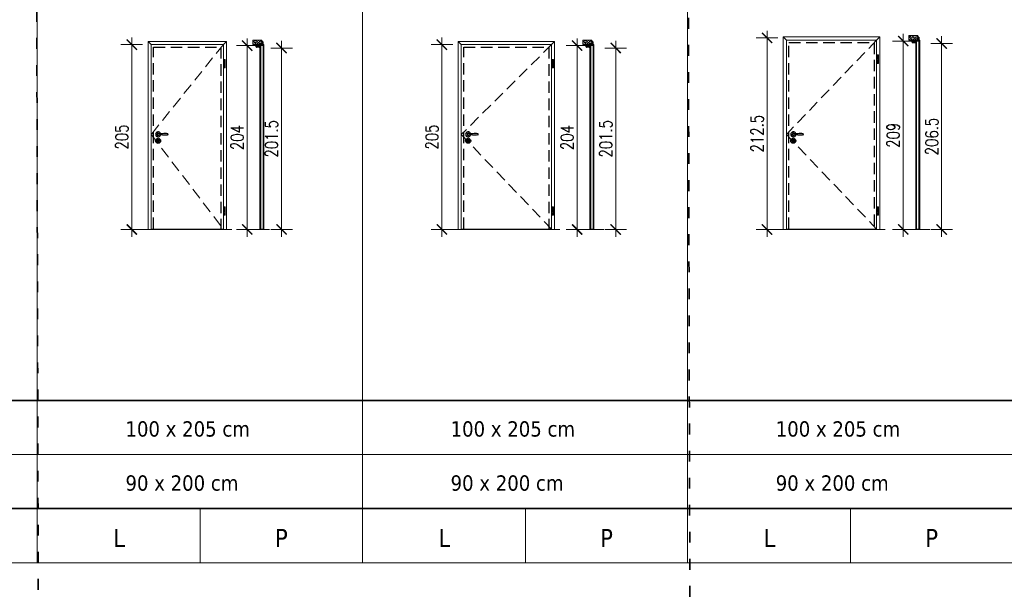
# Model space of a CAD drawing. Header units: millimetres. Extents: x 23192 to 149900, y -396339 to -79279.
# Tile 73 of 136: x 72205 to 73298, y -211377 to -210744. Entities that reach past the tile are written whole.
import ezdxf

# ---------------------------------------------------------------- set-up
doc = ezdxf.new("R2010")
doc.units = ezdxf.units.MM
for name, pattern in [('ACAD_ISO03W100', [30, 12, -18]), ('CENTER', [0.6, 0.375, -0.075, 0.075, -0.075]), ('DASHED', [19.05, 12.7, -6.35])]:
    doc.linetypes.add(name, pattern=pattern)
doc.layers.get('0').update_dxf_attribs({"lineweight": 0})
for name, color, linetype, lineweight in [('0_LEGENDA', 7, 'Continuous', 13), ('Drzwi - hatch', 8, 'Continuous', 5), ('Drzwi KRAWĘDZIE', 7, 'Continuous', 20), ('KOREkty', 190, 'Continuous', 35)]:
    doc.layers.add(name, color=color, linetype=linetype, lineweight=lineweight)
for name, color, linetype in [('Drzwi - klamki', 150, 'Continuous'), ('Drzwi PRZER-DUŻA', 240, 'DASHED'), ('GRUBA', 4, 'Continuous')]:
    doc.layers.add(name, color=color, linetype=linetype)
doc.styles.add('ARIAL', font='tahoma.ttf')
doc.styles.add('SIMPLEX', font='simplex.shx', dxfattribs={"width": 0.77})
doc.dimstyles.new('OL PB 200', dxfattribs={"dimscale": 4, "dimtxt": 3.5, "dimasz": 0.2, "dimexe": 10, "dimexo": 10, "dimgap": 1, "dimtad": 1, "dimdec": 1, "dimrnd": 0.5, "dimzin": 9, "dimdsep": 46, "dimtxsty": 'SIMPLEX', "dimblk": 'thick_MSz', "dimcen": 0.1, "dimdle": 8, "dimse1": 1, "dimse2": 1, "dimclrd": 256, "dimclre": 256, "dimclrt": 3, "dimadec": 1, "dimazin": 2, "dimtfac": 1, "dimtdec": 1, "dimtix": 1, "dimtofl": 0, "dimtmove": 2, "dimatfit": 3, "dimldrblk": 'thick_MSz', "dimfxl": 10, "dimfxlon": 1, "dimtolj": 1, "dimlwd": -1, "dimlwe": -1, "dimarcsym": 0})

# ---------------------------------------------------------------- blocks, each defined once
blk = doc.blocks.new('thick_MSz')
for p, q in [((0, 15), (0, -15)), ((-10, 0), (10, 0))]:
    blk.add_line(p, q)
at = {"const_width": 2, "elevation": 2}
blk.add_lwpolyline([(-7.1, -7.1), (7.1, 7.1)], dxfattribs=at)
blk = doc.blocks.new('*D65')
at = {"layer": '0_LEGENDA', "transparency": 16777216}
blk.add_line((72457.3, -210773.9), (72457.3, -210976.3), dxfattribs=at)
at = {"layer": 'DEFPOINTS', "color": 0, "transparency": 16777216}
for p in [(72463.4, -210773.1), (72457.3, -210977.1), (72463.4, -210977.1)]:
    blk.add_point(p, dxfattribs=at)
at = {"layer": '0_LEGENDA', "transparency": 16777216, "xscale": 0.8, "yscale": 0.8, "zscale": 0.8}
for p, rotation in [((72457.3, -210773.1), 90), ((72457.3, -210977.1), 270)]:
    blk.add_blockref('thick_MSz', p, dxfattribs=dict(at, rotation=rotation))
at = {"layer": '0_LEGENDA', "color": 3, "transparency": 16777216, "insert": (72446.3, -210875.1), "char_height": 14, "attachment_point": 5, "rotation": 90, "style": 'SIMPLEX'}
blk.add_mtext('\\A1;204', dxfattribs=at)
blk = doc.blocks.new('*D66')
at = {"layer": '0_LEGENDA', "transparency": 16777216}
blk.add_line((72329.2, -210772.9), (72329.2, -210976.3), dxfattribs=at)
at = {"layer": 'DEFPOINTS', "color": 0, "transparency": 16777216}
for p in [(72473.6, -210772.1), (72329.2, -210977.1), (72473.9, -210977.1)]:
    blk.add_point(p, dxfattribs=at)
at = {"layer": '0_LEGENDA', "transparency": 16777216, "xscale": 0.8, "yscale": 0.8, "zscale": 0.8}
for p, rotation in [((72329.2, -210772.1), 90), ((72329.2, -210977.1), 270)]:
    blk.add_blockref('thick_MSz', p, dxfattribs=dict(at, rotation=rotation))
at = {"layer": '0_LEGENDA', "color": 3, "transparency": 16777216, "insert": (72318.2, -210874.6), "char_height": 14, "attachment_point": 5, "rotation": 90, "style": 'SIMPLEX'}
blk.add_mtext('\\A1;205', dxfattribs=at)
blk = doc.blocks.new('*D67')
at = {"layer": '0_LEGENDA', "transparency": 16777216}
blk.add_line((72495.4, -210776.6), (72495.4, -210976.3), dxfattribs=at)
at = {"layer": 'DEFPOINTS', "color": 0, "transparency": 16777216}
for p in [(72469.1, -210775.8), (72469.1, -210977.1), (72495.4, -210977.1)]:
    blk.add_point(p, dxfattribs=at)
at = {"layer": '0_LEGENDA', "transparency": 16777216, "xscale": 0.8, "yscale": 0.8, "zscale": 0.8}
for p, rotation in [((72495.4, -210775.8), 90), ((72495.4, -210977.1), 270)]:
    blk.add_blockref('thick_MSz', p, dxfattribs=dict(at, rotation=rotation))
at = {"layer": '0_LEGENDA', "color": 3, "transparency": 16777216, "insert": (72484.4, -210876.5), "char_height": 14, "attachment_point": 5, "rotation": 90, "style": 'SIMPLEX'}
blk.add_mtext('\\A1;201.5', dxfattribs=at)
blk = doc.blocks.new('*D80')
at = {"layer": '0_LEGENDA', "transparency": 16777216}
blk.add_line((72823.5, -210773.9), (72823.5, -210976.3), dxfattribs=at)
at = {"layer": 'DEFPOINTS', "color": 0, "transparency": 16777216}
for p in [(72829.7, -210773.1), (72823.5, -210977.1), (72829.7, -210977.1)]:
    blk.add_point(p, dxfattribs=at)
at = {"layer": '0_LEGENDA', "transparency": 16777216, "xscale": 0.8, "yscale": 0.8, "zscale": 0.8}
for p, rotation in [((72823.5, -210773.1), 90), ((72823.5, -210977.1), 270)]:
    blk.add_blockref('thick_MSz', p, dxfattribs=dict(at, rotation=rotation))
at = {"layer": '0_LEGENDA', "color": 3, "transparency": 16777216, "insert": (72812.5, -210875.1), "char_height": 14, "attachment_point": 5, "rotation": 90, "style": 'SIMPLEX'}
blk.add_mtext('\\A1;204', dxfattribs=at)
blk = doc.blocks.new('*D81')
at = {"layer": '0_LEGENDA', "transparency": 16777216}
blk.add_line((72673.4, -210772.9), (72673.4, -210976.3), dxfattribs=at)
at = {"layer": 'DEFPOINTS', "color": 0, "transparency": 16777216}
for p in [(72829.7, -210772.1), (72673.4, -210977.1), (72840.2, -210977.1)]:
    blk.add_point(p, dxfattribs=at)
at = {"layer": '0_LEGENDA', "transparency": 16777216, "xscale": 0.8, "yscale": 0.8, "zscale": 0.8}
for p, rotation in [((72673.4, -210772.1), 90), ((72673.4, -210977.1), 270)]:
    blk.add_blockref('thick_MSz', p, dxfattribs=dict(at, rotation=rotation))
at = {"layer": '0_LEGENDA', "color": 3, "transparency": 16777216, "insert": (72662.4, -210874.6), "char_height": 14, "attachment_point": 5, "rotation": 90, "style": 'SIMPLEX'}
blk.add_mtext('\\A1;205', dxfattribs=at)
blk = doc.blocks.new('*D82')
at = {"layer": '0_LEGENDA', "transparency": 16777216}
blk.add_line((72866.3, -210776.6), (72866.3, -210976.3), dxfattribs=at)
at = {"layer": 'DEFPOINTS', "color": 0, "transparency": 16777216}
for p in [(72835.4, -210775.8), (72835.4, -210977.1), (72866.3, -210977.1)]:
    blk.add_point(p, dxfattribs=at)
at = {"layer": '0_LEGENDA', "transparency": 16777216, "xscale": 0.8, "yscale": 0.8, "zscale": 0.8}
for p, rotation in [((72866.3, -210775.8), 90), ((72866.3, -210977.1), 270)]:
    blk.add_blockref('thick_MSz', p, dxfattribs=dict(at, rotation=rotation))
at = {"layer": '0_LEGENDA', "color": 3, "transparency": 16777216, "insert": (72855.3, -210876.5), "char_height": 14, "attachment_point": 5, "rotation": 90, "style": 'SIMPLEX'}
blk.add_mtext('\\A1;201.5', dxfattribs=at)
blk = doc.blocks.new('*D201')
at = {"layer": '0_LEGENDA', "transparency": 16777216}
blk.add_line((73185.4, -210768.9), (73185.4, -210976.3), dxfattribs=at)
at = {"layer": 'DEFPOINTS', "color": 0, "transparency": 16777216}
for p in [(73191.5, -210768.1), (73185.4, -210977.1), (73191.5, -210977.1)]:
    blk.add_point(p, dxfattribs=at)
at = {"layer": '0_LEGENDA', "transparency": 16777216, "xscale": 0.8, "yscale": 0.8, "zscale": 0.8}
for p, rotation in [((73185.4, -210768.1), 90), ((73185.4, -210977.1), 270)]:
    blk.add_blockref('thick_MSz', p, dxfattribs=dict(at, rotation=rotation))
at = {"layer": '0_LEGENDA', "color": 3, "transparency": 16777216, "insert": (73174.4, -210872.6), "char_height": 14, "attachment_point": 5, "rotation": 90, "style": 'SIMPLEX'}
blk.add_mtext('\\A1;209', dxfattribs=at)
blk = doc.blocks.new('*D202')
at = {"layer": '0_LEGENDA', "transparency": 16777216}
blk.add_line((73034.3, -210765.4), (73034.3, -210976.3), dxfattribs=at)
at = {"layer": 'DEFPOINTS', "color": 0, "transparency": 16777216}
for p in [(73202, -210764.6), (73034.3, -210977.1), (73202, -210977.1)]:
    blk.add_point(p, dxfattribs=at)
at = {"layer": '0_LEGENDA', "transparency": 16777216, "xscale": 0.8, "yscale": 0.8, "zscale": 0.8}
for p, rotation in [((73034.3, -210764.6), 90), ((73034.3, -210977.1), 270)]:
    blk.add_blockref('thick_MSz', p, dxfattribs=dict(at, rotation=rotation))
at = {"layer": '0_LEGENDA', "color": 3, "transparency": 16777216, "insert": (73023.3, -210870.8), "char_height": 14, "attachment_point": 5, "rotation": 90, "style": 'SIMPLEX'}
blk.add_mtext('\\A1;212.5', dxfattribs=at)
blk = doc.blocks.new('*D203')
at = {"layer": '0_LEGENDA', "transparency": 16777216}
blk.add_line((73228.1, -210771.6), (73228.1, -210976.3), dxfattribs=at)
at = {"layer": 'DEFPOINTS', "color": 0, "transparency": 16777216}
for p in [(73197.2, -210770.8), (73197.2, -210977.1), (73228.1, -210977.1)]:
    blk.add_point(p, dxfattribs=at)
at = {"layer": '0_LEGENDA', "transparency": 16777216, "xscale": 0.8, "yscale": 0.8, "zscale": 0.8}
for p, rotation in [((73228.1, -210770.8), 90), ((73228.1, -210977.1), 270)]:
    blk.add_blockref('thick_MSz', p, dxfattribs=dict(at, rotation=rotation))
at = {"layer": '0_LEGENDA', "color": 3, "transparency": 16777216, "insert": (73217.1, -210874), "char_height": 14, "attachment_point": 5, "rotation": 90, "style": 'SIMPLEX'}
blk.add_mtext('\\A1;206.5', dxfattribs=at)

msp = doc.modelspace()

# ---------------------------------------------------------------- hatches: boundary and pattern name
at = {"layer": 'Drzwi - hatch'}
h = msp.add_hatch(dxfattribs=at)
h.set_pattern_fill('ANSI33', color=256, scale=0.5, angle=-90)
h.set_pattern_definition([(315, (69195.608, -211032.672), (2.245064, 2.245064), []), (315, (69195.608, -211034.917), (2.245064, 2.245064), [1.5875, -0.79375])])
h.paths.add_polyline_path([(73191.539, -210762.091), (73191.539, -210767.091), (73201.739, -210767.091), (73201.739, -210762.091)])
h = msp.add_hatch(dxfattribs=at)
h.set_pattern_fill('ANSI33', color=256, scale=0.5, angle=-90)
h.set_pattern_definition([(315, (68467.5063, -211037.672), (2.245064, 2.245064), []), (315, (68467.5063, -211039.917), (2.245064, 2.245064), [1.5875, -0.79375])])
h.paths.add_polyline_path([(72463.438, -210767.091), (72463.438, -210772.091), (72473.638, -210772.091), (72473.638, -210767.091)])
h = msp.add_hatch(dxfattribs=at)
h.set_pattern_fill('AR-CONC', color=256, scale=0.003, angle=-90)
h.set_pattern_definition([(320, (69013.02033, -210542.86185), (-0.047817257, -0.546554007), [0.05715, -0.62865]), (265, (69013.0203, -210542.86185), (0.57317054, 0.10573026), [0.04572, -0.50292175]), (10.451445, (69013.01634, -210542.9074), (0.525353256, -0.44082374), [0.04857003, -0.53427073]), (316.1842, (69013.1727, -210542.86185), (-0.12612698, -0.81323712), [0.085725, -0.942975]), (6.635558, (69013.1622, -210542.9296), (0.74227837, -0.7122124), [0.07285507, -0.80140682]), (261.18415, (69013.1727, -210542.86185), (0.74227837, -0.7122124), [0.0685799, -0.7543792]), (291, (69013.13463, -210542.93805), (-0.306795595, -0.454843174), [0.05715, -0.62865]), (236, (69013.1346, -210542.93805), (0.5525639, -0.185406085), [0.04572, -0.50292]), (341.451445, (69013.10906, -210542.97595), (0.24576831, -0.64024926), [0.04857003, -0.53426981]), (307.5, (69013.02033, -210542.86185), (0.253665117, -0.00926581), [0, -0.496824, 0, -0.51054, 0, -0.504825]), (277.5, (69013.02033, -210542.86185), (0.300541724, -0.200458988), [0, -0.291084, 0, -0.485394, 0, -0.192405]), (237.5, (69013.02033, -210542.69192), (-0.017186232, -0.406771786), [0, -0.1905, 0, -0.59436, 0, -0.78867]), (227.5, (69013.02033, -210542.61572), (0.076279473, -0.444387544), [0, -0.24765, 0, -0.394716, 0, -0.56007])])
h.paths.add_polyline_path([(72467.478, -210774.661, -0.41421356), (72467.318, -210774.501), (72467.318, -210772.931, -0.41421356), (72467.478, -210772.771), (72468.038, -210772.771), (72468.038, -210772.591), (72467.478, -210772.591), (72467.478, -210772.091), (72473.638, -210772.091), (72474.358, -210772.091), (72474.358, -210772.451, -0.41421356), (72474.198, -210772.611), (72469.998, -210772.611, 0.41421356), (72469.658, -210772.951), (72469.658, -210774.131, 0.41421356), (72469.998, -210774.471), (72470.663, -210774.471, -1), (72470.663, -210774.661)])
h.paths.add_polyline_path([(72473.638, -210772.091), (72473.638, -210768.771), (72474.198, -210768.771, -0.41421356), (72474.358, -210768.931), (72474.358, -210771.391), (72474.358, -210772.091)])
h = msp.add_hatch(dxfattribs=at)
h.set_pattern_fill('ANSI33', color=256, scale=0.5, angle=-90)
h.set_pattern_definition([(315, (68833.7984, -211037.672), (2.245064, 2.245064), []), (315, (68833.7984, -211039.917), (2.245064, 2.245064), [1.5875, -0.79375])])
h.paths.add_polyline_path([(72829.73, -210767.091), (72829.73, -210772.091), (72839.93, -210772.091), (72839.93, -210767.091)])
h = msp.add_hatch(dxfattribs=at)
h.set_pattern_fill('AR-CONC', color=256, scale=0.003, angle=-90)
h.set_pattern_definition([(320, (69379.3124, -210542.86185), (-0.047817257, -0.546554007), [0.05715, -0.62865]), (265, (69379.3124, -210542.86185), (0.57317054, 0.10573026), [0.04572, -0.50292175]), (10.451445, (69379.30843, -210542.9074), (0.525353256, -0.44082374), [0.04857003, -0.53427073]), (316.1842, (69379.4648, -210542.86185), (-0.12612698, -0.81323712), [0.085725, -0.942975]), (6.635558, (69379.4543, -210542.9296), (0.74227837, -0.7122124), [0.07285507, -0.80140682]), (261.18415, (69379.4648, -210542.86185), (0.74227837, -0.7122124), [0.0685799, -0.7543792]), (291, (69379.4267, -210542.93805), (-0.306795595, -0.454843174), [0.05715, -0.62865]), (236, (69379.4267, -210542.93805), (0.5525639, -0.185406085), [0.04572, -0.50292]), (341.451445, (69379.40115, -210542.97596), (0.24576831, -0.64024926), [0.04857003, -0.53426981]), (307.5, (69379.31241, -210542.86185), (0.253665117, -0.00926581), [0, -0.496824, 0, -0.51054, 0, -0.504825]), (277.5, (69379.31241, -210542.86185), (0.300541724, -0.200458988), [0, -0.291084, 0, -0.485394, 0, -0.192405]), (237.5, (69379.31241, -210542.69193), (-0.017186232, -0.406771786), [0, -0.1905, 0, -0.59436, 0, -0.78867]), (227.5, (69379.3124, -210542.61573), (0.076279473, -0.444387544), [0, -0.24765, 0, -0.394716, 0, -0.56007])])
h.paths.add_polyline_path([(72833.77, -210774.661, -0.41421356), (72833.61, -210774.501), (72833.61, -210772.931, -0.41421356), (72833.77, -210772.771), (72834.33, -210772.771), (72834.33, -210772.591), (72833.77, -210772.591), (72833.77, -210772.091), (72839.93, -210772.091), (72840.65, -210772.091), (72840.65, -210772.451, -0.41421356), (72840.49, -210772.611), (72836.29, -210772.611, 0.41421356), (72835.95, -210772.951), (72835.95, -210774.131, 0.41421356), (72836.29, -210774.471), (72836.955, -210774.471, -1), (72836.955, -210774.661)])
h.paths.add_polyline_path([(72839.93, -210772.091), (72839.93, -210768.771), (72840.49, -210768.771, -0.41421356), (72840.65, -210768.931), (72840.65, -210771.391), (72840.65, -210772.091)])
h = msp.add_hatch(dxfattribs=at)
h.set_pattern_fill('AR-CONC', color=256, scale=0.003, angle=-90)
h.set_pattern_definition([(320, (69741.12193, -210537.86187), (-0.047817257, -0.546554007), [0.05715, -0.62865]), (265, (69741.12193, -210537.86187), (0.57317054, 0.10573026), [0.04572, -0.50292175]), (10.451445, (69741.11795, -210537.9074), (0.525353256, -0.44082374), [0.04857003, -0.53427073]), (316.1842, (69741.27433, -210537.8619), (-0.12612698, -0.81323712), [0.085725, -0.942975]), (6.635558, (69741.2638, -210537.92964), (0.74227837, -0.7122124), [0.07285507, -0.80140682]), (261.18415, (69741.2743, -210537.8619), (0.74227837, -0.7122124), [0.0685799, -0.7543792]), (291, (69741.23623, -210537.93807), (-0.306795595, -0.454843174), [0.05715, -0.62865]), (236, (69741.23623, -210537.93807), (0.5525639, -0.185406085), [0.04572, -0.50292]), (341.451445, (69741.21067, -210537.976), (0.24576831, -0.64024926), [0.04857003, -0.53426981]), (307.5, (69741.12193, -210537.86187), (0.253665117, -0.00926581), [0, -0.496824, 0, -0.51054, 0, -0.504825]), (277.5, (69741.12193, -210537.86187), (0.300541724, -0.200458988), [0, -0.291084, 0, -0.485394, 0, -0.192405]), (237.5, (69741.12193, -210537.69194), (-0.017186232, -0.406771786), [0, -0.1905, 0, -0.59436, 0, -0.78867]), (227.5, (69741.12193, -210537.61574), (0.076279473, -0.444387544), [0, -0.24765, 0, -0.394716, 0, -0.56007])])
h.paths.add_polyline_path([(73195.58, -210769.661, -0.41421356), (73195.42, -210769.501), (73195.42, -210767.931, -0.41421356), (73195.58, -210767.771), (73196.14, -210767.771), (73196.14, -210767.591), (73195.58, -210767.591), (73195.58, -210767.091), (73201.739, -210767.091), (73202.459, -210767.091), (73202.459, -210767.451, -0.41421356), (73202.299, -210767.611), (73198.099, -210767.611, 0.41421356), (73197.759, -210767.951), (73197.759, -210769.131, 0.41421356), (73198.099, -210769.471), (73198.764, -210769.471, -1), (73198.764, -210769.661)])
h.paths.add_polyline_path([(73201.739, -210767.091), (73201.739, -210763.771), (73202.299, -210763.771, -0.41421356), (73202.459, -210763.931), (73202.459, -210766.391), (73202.459, -210767.091)])

# ---------------------------------------------------------------- linework, layer by layer
at = {"linetype": 'CENTER', "ltscale": 0.5}
for p, q in [((73157.178, -210783.46), (73157.178, -210792.96)), ((72432.062, -210788.46), (72432.062, -210797.96)), ((72796.295, -210788.46), (72796.295, -210797.96)), ((72432.062, -210951.841), (72432.062, -210961.341)), ((72796.295, -210951.841), (72796.295, -210961.341)), ((73157.178, -210951.841), (73157.178, -210961.341))]:
    msp.add_line(p, q, dxfattribs=at)
at = {"linetype": 'DASHED'}
for points in [[(72430.812, -210771.991), (72350.612, -210871.791), (72430.812, -210976.591)], [(72795.045, -210771.991), (72694.845, -210871.791), (72795.045, -210976.591)], [(73155.928, -210766.991), (73055.728, -210871.791), (73155.928, -210976.591)]]:
    msp.add_lwpolyline(points, dxfattribs=at)
at = {"layer": '0_LEGENDA', "linetype": 'ByBlock', "ltscale": 5}
for p, q in [((72224.337, -211346.755), (72224.337, -210174.457)), ((72585.221, -211346.755), (72585.221, -210174.457)), ((72946.104, -211346.755), (72946.105, -210174.457)), ((67487.721, -211166.755), (76924.798, -211166.749)), ((67487.721, -211226.755), (76924.742, -211226.749)), ((67487.721, -211286.755), (76924.686, -211286.749)), ((67487.721, -211286.755), (76924.686, -211286.753)), ((72405.221, -211286.754), (72405.221, -211346.755)), ((72766.104, -211286.754), (72766.104, -211346.755)), ((73126.988, -211286.754), (73126.988, -211346.755)), ((67487.721, -211346.755), (76924.63, -211346.749))]:
    msp.add_line(p, q, dxfattribs=at)
at = {"layer": '0_LEGENDA', "linetype": 'ACAD_ISO03W100', "lineweight": 35}
msp.add_lwpolyline([(72222.337, -210172.458), (72945.584, -210172.458), (72951.249, -212456.652), (72228.001, -212456.652)], close=True, dxfattribs=at)
at = {"layer": 'Drzwi - klamki'}
for p, q in [((72469.838, -210773.012), (72469.838, -210774.141)), ((72469.853, -210772.976), (72470.023, -210772.806)), ((72470.231, -210773.091), (72469.938, -210773.091)), ((72469.938, -210773.091), (72469.938, -210774.041)), ((72470.443, -210774.041), (72469.938, -210774.041)), ((72469.979, -210772.991), (72470.094, -210772.876)), ((72470.138, -210772.991), (72469.979, -210772.991)), ((72470.231, -210773.091), (72470.11, -210773.577)), ((72470.11, -210773.577), (72470.443, -210774.041)), ((72470.138, -210772.991), (72470.323, -210772.806)), ((72470.334, -210773.091), (72470.219, -210773.556)), ((72470.219, -210773.556), (72470.58, -210774.061)), ((72470.279, -210772.991), (72470.394, -210772.876)), ((72470.438, -210772.991), (72470.279, -210772.991)), ((72470.538, -210773.091), (72470.334, -210773.091)), ((72470.438, -210772.991), (72470.623, -210772.806)), ((72470.538, -210773.091), (72470.538, -210773.419)), ((72470.579, -210772.991), (72470.694, -210772.876)), ((72470.579, -210772.991), (72470.638, -210773.012)), ((72470.638, -210773.012), (72470.638, -210773.419)), ((72470.693, -210773.469), (72471.073, -210773.432)), ((72470.702, -210773.568), (72471.044, -210773.535)), ((72471.088, -210773.838), (72471.088, -210773.575)), ((72471.188, -210773.855), (72471.188, -210773.531)), ((72471.338, -210772.991), (72471.338, -210772.791)), ((72471.338, -210772.791), (72472.338, -210772.791)), ((72471.35, -210772.791), (72471.338, -210772.803)), ((72471.449, -210772.791), (72471.338, -210772.902)), ((72471.451, -210772.991), (72471.338, -210772.878)), ((72471.352, -210772.991), (72471.338, -210772.976)), ((72472.338, -210772.991), (72471.338, -210772.991)), ((72471.548, -210772.791), (72471.348, -210772.991)), ((72471.55, -210772.991), (72471.35, -210772.791)), ((72471.646, -210772.791), (72471.446, -210772.991)), ((72471.649, -210772.991), (72471.449, -210772.791)), ((72471.745, -210772.791), (72471.545, -210772.991)), ((72471.748, -210772.991), (72471.548, -210772.791)), ((72471.844, -210772.791), (72471.644, -210772.991)), ((72471.846, -210772.991), (72471.646, -210772.791)), ((72471.943, -210772.791), (72471.743, -210772.991)), ((72471.945, -210772.991), (72471.745, -210772.791)), ((72472.042, -210772.791), (72471.842, -210772.991)), ((72472.044, -210772.991), (72471.844, -210772.791)), ((72472.14, -210772.791), (72471.94, -210772.991)), ((72472.143, -210772.991), (72471.943, -210772.791)), ((72472.239, -210772.791), (72472.039, -210772.991)), ((72472.242, -210772.991), (72472.042, -210772.791)), ((72472.338, -210772.791), (72472.138, -210772.991)), ((72472.338, -210772.989), (72472.14, -210772.791)), ((72472.338, -210772.89), (72472.237, -210772.991)), ((72472.338, -210772.89), (72472.239, -210772.791)), ((72472.338, -210772.989), (72472.335, -210772.991)), ((72472.338, -210772.791), (72472.338, -210772.991)), ((72836.13, -210773.012), (72836.13, -210774.141)), ((72836.145, -210772.976), (72836.315, -210772.806)), ((72836.523, -210773.091), (72836.23, -210773.091)), ((72836.23, -210773.091), (72836.23, -210774.041)), ((72836.735, -210774.041), (72836.23, -210774.041)), ((72836.271, -210772.991), (72836.386, -210772.876)), ((72836.43, -210772.991), (72836.271, -210772.991)), ((72836.523, -210773.091), (72836.403, -210773.577)), ((72836.403, -210773.577), (72836.735, -210774.041)), ((72836.43, -210772.991), (72836.615, -210772.806)), ((72836.626, -210773.091), (72836.511, -210773.556)), ((72836.511, -210773.556), (72836.872, -210774.061)), ((72836.571, -210772.991), (72836.686, -210772.876)), ((72836.73, -210772.991), (72836.571, -210772.991)), ((72836.83, -210773.091), (72836.626, -210773.091)), ((72836.73, -210772.991), (72836.915, -210772.806)), ((72836.83, -210773.091), (72836.83, -210773.419)), ((72836.871, -210772.991), (72836.986, -210772.876)), ((72836.871, -210772.991), (72836.93, -210773.012)), ((72836.93, -210773.012), (72836.93, -210773.419)), ((72836.985, -210773.469), (72837.365, -210773.432)), ((72836.994, -210773.568), (72837.336, -210773.535)), ((72837.38, -210773.838), (72837.38, -210773.575)), ((72837.48, -210773.855), (72837.48, -210773.531)), ((72837.63, -210772.991), (72837.63, -210772.791)), ((72837.63, -210772.791), (72838.63, -210772.791)), ((72837.642, -210772.791), (72837.63, -210772.803)), ((72837.741, -210772.791), (72837.63, -210772.902)), ((72837.743, -210772.991), (72837.63, -210772.878)), ((72837.645, -210772.991), (72837.63, -210772.976)), ((72838.63, -210772.991), (72837.63, -210772.991)), ((72837.84, -210772.791), (72837.64, -210772.991)), ((72837.842, -210772.991), (72837.642, -210772.791)), ((72837.938, -210772.791), (72837.738, -210772.991)), ((72837.941, -210772.991), (72837.741, -210772.791)), ((72838.037, -210772.791), (72837.837, -210772.991)), ((72838.04, -210772.991), (72837.84, -210772.791)), ((72838.136, -210772.791), (72837.936, -210772.991)), ((72838.138, -210772.991), (72837.938, -210772.791)), ((72838.235, -210772.791), (72838.035, -210772.991)), ((72838.237, -210772.991), (72838.037, -210772.791)), ((72838.334, -210772.791), (72838.134, -210772.991)), ((72838.336, -210772.991), (72838.136, -210772.791)), ((72838.432, -210772.791), (72838.232, -210772.991)), ((72838.435, -210772.991), (72838.235, -210772.791)), ((72838.531, -210772.791), (72838.331, -210772.991)), ((72838.534, -210772.991), (72838.334, -210772.791)), ((72838.63, -210772.791), (72838.43, -210772.991)), ((72838.63, -210772.989), (72838.432, -210772.791)), ((72838.63, -210772.89), (72838.529, -210772.991)), ((72838.63, -210772.89), (72838.531, -210772.791)), ((72838.63, -210772.989), (72838.628, -210772.991)), ((72838.63, -210772.791), (72838.63, -210772.991)), ((73197.939, -210768.012), (73197.939, -210769.141)), ((73197.939, -210769.141), (73198.075, -210769.276)), ((73197.954, -210767.976), (73198.125, -210767.806)), ((73198.332, -210768.091), (73198.039, -210768.091)), ((73198.039, -210768.091), (73198.039, -210769.041)), ((73198.545, -210769.041), (73198.039, -210769.041)), ((73198.081, -210767.991), (73198.196, -210767.876)), ((73198.239, -210767.991), (73198.081, -210767.991)), ((73198.081, -210769.141), (73198.146, -210769.206)), ((73198.259, -210769.141), (73198.081, -210769.141)), ((73198.332, -210768.091), (73198.212, -210768.577)), ((73198.212, -210768.577), (73198.545, -210769.041)), ((73198.239, -210767.991), (73198.425, -210767.806)), ((73198.259, -210769.141), (73198.394, -210769.276)), ((73198.435, -210768.091), (73198.32, -210768.556)), ((73198.32, -210768.556), (73198.682, -210769.061)), ((73198.381, -210767.991), (73198.496, -210767.876)), ((73198.539, -210767.991), (73198.381, -210767.991)), ((73198.4, -210769.141), (73198.465, -210769.206)), ((73198.536, -210769.141), (73198.4, -210769.141)), ((73198.639, -210768.091), (73198.435, -210768.091)), ((73198.539, -210767.991), (73198.725, -210767.806)), ((73198.58, -210769.213), (73198.541, -210769.291)), ((73198.639, -210768.091), (73198.639, -210768.419)), ((73198.681, -210767.991), (73198.796, -210767.876)), ((73198.681, -210767.991), (73198.739, -210768.012)), ((73198.739, -210768.012), (73198.739, -210768.419)), ((73198.739, -210769.291), (73198.881, -210769.305)), ((73198.794, -210768.469), (73199.175, -210768.432)), ((73198.804, -210768.568), (73199.146, -210768.535)), ((73199.189, -210768.838), (73199.189, -210768.575)), ((73199.289, -210768.855), (73199.289, -210768.531)), ((73199.439, -210767.991), (73199.439, -210767.791)), ((73199.439, -210767.791), (73200.439, -210767.791)), ((73199.452, -210767.791), (73199.439, -210767.803)), ((73199.55, -210767.791), (73199.439, -210767.902)), ((73199.553, -210767.991), (73199.439, -210767.878)), ((73199.454, -210767.991), (73199.439, -210767.976)), ((73200.439, -210767.991), (73199.439, -210767.991)), ((73199.649, -210767.791), (73199.449, -210767.991)), ((73199.652, -210767.991), (73199.452, -210767.791)), ((73199.748, -210767.791), (73199.548, -210767.991)), ((73199.75, -210767.991), (73199.55, -210767.791)), ((73199.847, -210767.791), (73199.647, -210767.991)), ((73199.849, -210767.991), (73199.649, -210767.791)), ((73199.946, -210767.791), (73199.746, -210767.991)), ((73199.948, -210767.991), (73199.748, -210767.791)), ((73200.044, -210767.791), (73199.844, -210767.991)), ((73200.047, -210767.991), (73199.847, -210767.791)), ((73200.143, -210767.791), (73199.943, -210767.991)), ((73200.146, -210767.991), (73199.946, -210767.791)), ((73200.242, -210767.791), (73200.042, -210767.991)), ((73200.244, -210767.991), (73200.044, -210767.791)), ((73200.341, -210767.791), (73200.141, -210767.991)), ((73200.343, -210767.991), (73200.143, -210767.791)), ((73200.439, -210767.791), (73200.239, -210767.991)), ((73200.439, -210767.989), (73200.242, -210767.791)), ((73200.439, -210767.89), (73200.338, -210767.991)), ((73200.439, -210767.89), (73200.341, -210767.791)), ((73200.439, -210767.989), (73200.437, -210767.991)), ((73200.439, -210767.791), (73200.439, -210767.991)), ((72469.838, -210774.141), (72469.973, -210774.276)), ((72469.979, -210774.141), (72470.044, -210774.206)), ((72470.157, -210774.141), (72469.979, -210774.141)), ((72470.157, -210774.141), (72470.292, -210774.276)), ((72470.298, -210774.141), (72470.363, -210774.206)), ((72470.434, -210774.141), (72470.298, -210774.141)), ((72470.479, -210774.213), (72470.44, -210774.291)), ((72470.638, -210774.291), (72470.779, -210774.305)), ((72836.13, -210774.141), (72836.265, -210774.276)), ((72836.271, -210774.141), (72836.336, -210774.206)), ((72836.449, -210774.141), (72836.271, -210774.141)), ((72836.449, -210774.141), (72836.584, -210774.276)), ((72836.59, -210774.141), (72836.655, -210774.206)), ((72836.726, -210774.141), (72836.59, -210774.141)), ((72836.771, -210774.213), (72836.732, -210774.291)), ((72836.93, -210774.291), (72837.071, -210774.305))]:
    msp.add_line(p, q, dxfattribs=at)
at = {"layer": 'Drzwi - klamki', "ltscale": 0.2}
for p, q in [((72357.162, -210871.341), (72357.162, -210871.841)), ((72357.162, -210871.341), (72357.292, -210871.341)), ((72357.162, -210871.841), (72357.292, -210871.841)), ((72701.395, -210871.341), (72701.395, -210871.841)), ((72701.395, -210871.341), (72701.525, -210871.341)), ((72701.395, -210871.841), (72701.525, -210871.841)), ((73062.278, -210871.341), (73062.278, -210871.841)), ((73062.278, -210871.341), (73062.409, -210871.341)), ((73062.278, -210871.841), (73062.409, -210871.841)), ((72357.787, -210878.635), (72357.787, -210879.885)), ((72358.837, -210878.635), (72358.837, -210879.885)), ((72702.02, -210878.635), (72702.02, -210879.885)), ((72703.07, -210878.635), (72703.07, -210879.885)), ((73062.903, -210878.635), (73062.903, -210879.885)), ((73063.953, -210878.635), (73063.953, -210879.885))]:
    msp.add_line(p, q, dxfattribs=at)
for centre, radius in [((72358.312, -210878.735), 2.8), ((72358.317, -210878.739), 1.8), ((72702.545, -210878.735), 2.8), ((72702.55, -210878.739), 1.8), ((73063.428, -210878.735), 2.8), ((73063.433, -210878.739), 1.8)]:
    msp.add_circle(centre, radius, dxfattribs=at)
at = {"layer": 'Drzwi - klamki'}
for centre, radius, start, end in [((72469.888, -210773.012), 0.05, 135, 180), ((72470.059, -210772.841), 0.05, 90, 135), ((72470.059, -210772.841), 0.05, 315, 90), ((72470.359, -210772.841), 0.05, 90, 135), ((72470.359, -210772.841), 0.05, 315, 90), ((72470.688, -210773.419), 0.15, 180, 275.563415), ((72470.783, -210773.915), 0.25, 215.623943, 327.559413), ((72470.659, -210772.841), 0.05, 90, 135), ((72470.688, -210773.419), 0.05, 180, 275.563415), ((72470.659, -210772.841), 0.05, 315, 90), ((72470.219, -210773.556), 1.019, 319.458571, 341.015535), ((72470.219, -210773.556), 0.919, 327.559413, 339.878843), ((72471.048, -210773.575), 0.04, 0, 95.563415), ((72471.088, -210773.581), 0.15, 89.587511, 95.563415), ((72470.988, -210773.838), 0.1, 339.878843, 0), ((72471.088, -210773.531), 0.1, 0, 89.587511), ((72471.088, -210773.855), 0.1, 341.015535, 0), ((72836.18, -210773.012), 0.05, 135, 180), ((72836.351, -210772.841), 0.05, 90, 135), ((72836.351, -210772.841), 0.05, 315, 90), ((72836.651, -210772.841), 0.05, 90, 135), ((72836.651, -210772.841), 0.05, 315, 90), ((72836.98, -210773.419), 0.15, 180, 275.563415), ((72837.076, -210773.915), 0.25, 215.623943, 327.559413), ((72836.951, -210772.841), 0.05, 90, 135), ((72836.98, -210773.419), 0.05, 180, 275.563415), ((72836.951, -210772.841), 0.05, 315, 90), ((72836.511, -210773.556), 1.019, 319.458571, 341.015535), ((72836.511, -210773.556), 0.919, 327.559413, 339.878843), ((72837.34, -210773.575), 0.04, 0, 95.563415), ((72837.38, -210773.581), 0.15, 89.587511, 95.563415), ((72837.28, -210773.838), 0.1, 339.878843, 0), ((72837.38, -210773.531), 0.1, 0, 89.587511), ((72837.38, -210773.855), 0.1, 341.015535, 0), ((73197.989, -210768.012), 0.05, 135, 180), ((73198.11, -210769.241), 0.05, 225, 270), ((73198.11, -210769.241), 0.05, 270, 45), ((73198.16, -210767.841), 0.05, 90, 135), ((73198.16, -210767.841), 0.05, 315, 90), ((73198.429, -210769.241), 0.05, 225, 270), ((73198.46, -210767.841), 0.05, 90, 135), ((73198.429, -210769.241), 0.05, 270, 45), ((73198.46, -210767.841), 0.05, 315, 90), ((73198.536, -210769.191), 0.05, 333.425339, 90), ((73198.789, -210768.419), 0.15, 180, 275.563415), ((73198.885, -210768.915), 0.25, 215.623943, 327.559413), ((73198.76, -210767.841), 0.05, 90, 135), ((73198.789, -210768.419), 0.05, 180, 275.563415), ((73198.76, -210767.841), 0.05, 315, 90), ((73198.905, -210769.056), 0.25, 264.429901, 319.458571), ((73198.32, -210768.556), 1.019, 319.458571, 341.015535), ((73198.32, -210768.556), 0.919, 327.559413, 339.878843), ((73199.149, -210768.575), 0.04, 0, 95.563415), ((73199.189, -210768.581), 0.15, 89.587511, 95.563415), ((73199.089, -210768.838), 0.1, 339.878843, 0), ((73199.189, -210768.531), 0.1, 0, 89.587511), ((73199.189, -210768.855), 0.1, 341.015535, 0), ((72470.009, -210774.241), 0.05, 225, 270), ((72470.009, -210774.241), 0.05, 270, 45), ((72470.328, -210774.241), 0.05, 225, 270), ((72470.328, -210774.241), 0.05, 270, 45), ((72470.434, -210774.191), 0.05, 333.425339, 90), ((72470.803, -210774.056), 0.25, 264.429901, 319.458571), ((72836.301, -210774.241), 0.05, 225, 270), ((72836.301, -210774.241), 0.05, 270, 45), ((72836.62, -210774.241), 0.05, 225, 270), ((72836.62, -210774.241), 0.05, 270, 45), ((72836.726, -210774.191), 0.05, 333.425339, 90), ((72837.095, -210774.056), 0.25, 264.429901, 319.458571)]:
    msp.add_arc(centre, radius, start, end, dxfattribs=at)
at = {"layer": 'Drzwi - klamki', "ltscale": 0.2}
for centre, radius, start, end in [((72358.312, -210871.591), 2.801, 13.271535, 346.728465), ((72358.312, -210871.591), 1.25, 42.903782, 317.096218), ((72358.312, -210871.591), 1.05, 64.699839, 295.300161), ((72368.722, -210871.591), 0.74, 288.924644, 71.075356), ((72702.545, -210871.591), 2.801, 13.271535, 346.728465), ((72702.545, -210871.591), 1.25, 42.903782, 317.096218), ((72702.545, -210871.591), 1.05, 64.699839, 295.300161), ((72712.955, -210871.591), 0.74, 288.924644, 71.075356), ((73063.428, -210871.591), 2.801, 13.271535, 346.728465), ((73063.428, -210871.591), 1.25, 42.903782, 317.096218), ((73063.428, -210871.591), 1.05, 64.699839, 295.300161), ((73073.838, -210871.591), 0.74, 288.924644, 71.075356), ((72358.312, -210877.935), 0.875, 306.869898, 233.130102), ((72358.312, -210879.885), 0.525, 180, 270), ((72358.312, -210879.885), 0.525, 270, 0), ((72702.545, -210877.935), 0.875, 306.869898, 233.130102), ((72702.545, -210879.885), 0.525, 180, 270), ((72702.545, -210879.885), 0.525, 270, 0), ((73063.428, -210877.935), 0.875, 306.869898, 233.130102), ((73063.428, -210879.885), 0.525, 180, 270), ((73063.428, -210879.885), 0.525, 270, 0)]:
    msp.add_arc(centre, radius, start, end, dxfattribs=at)
for points in [[(72368.962, -210870.891), (72366.462, -210870.641), (72360.166, -210870.891), (72358.312, -210870.541)], [(72368.962, -210872.291), (72366.462, -210872.541), (72360.166, -210872.291), (72358.312, -210872.641)], [(72713.195, -210870.891), (72710.695, -210870.641), (72704.399, -210870.891), (72702.545, -210870.541)], [(72713.195, -210872.291), (72710.695, -210872.541), (72704.399, -210872.291), (72702.545, -210872.641)], [(73074.078, -210870.891), (73071.578, -210870.641), (73065.283, -210870.891), (73063.428, -210870.541)], [(73074.078, -210872.291), (73071.578, -210872.541), (73065.283, -210872.291), (73063.428, -210872.641)]]:
    msp.add_spline(points, degree=3, dxfattribs=at)
at = {"layer": 'Drzwi KRAWĘDZIE'}
for p, q in [((72347.212, -210977.091), (72347.212, -210768.591)), ((72434.212, -210768.591), (72347.212, -210768.591)), ((72347.212, -210768.591), (72350.612, -210771.991)), ((72434.212, -210768.591), (72430.812, -210771.991)), ((72434.212, -210977.091), (72434.212, -210768.591)), ((72467.478, -210772.591), (72467.478, -210772.091)), ((72471.238, -210773.291), (72471.238, -210976.491)), ((72474.638, -210773.191), (72471.338, -210773.191)), ((72472.238, -210773.191), (72472.238, -210976.591)), ((72474.638, -210771.991), (72475.738, -210771.991)), ((72474.638, -210771.991), (72474.638, -210773.191)), ((72474.638, -210771.991), (72474.638, -210773.191)), ((72474.838, -210771.991), (72474.838, -210976.591)), ((72475.838, -210772.091), (72475.838, -210976.491)), ((72691.445, -210977.091), (72691.445, -210768.591)), ((72798.445, -210768.591), (72691.445, -210768.591)), ((72691.445, -210768.591), (72694.845, -210771.991)), ((72798.445, -210768.591), (72795.045, -210771.991)), ((72798.445, -210977.091), (72798.445, -210768.591)), ((72833.77, -210772.591), (72833.77, -210772.091)), ((72837.53, -210773.291), (72837.53, -210976.491)), ((72840.93, -210773.191), (72837.63, -210773.191)), ((72838.53, -210773.191), (72838.53, -210976.591)), ((72840.93, -210771.991), (72842.03, -210771.991)), ((72840.93, -210771.991), (72840.93, -210773.191)), ((72840.93, -210771.991), (72840.93, -210773.191)), ((72841.13, -210771.991), (72841.13, -210976.591)), ((72842.13, -210772.091), (72842.13, -210976.491)), ((73052.328, -210977.091), (73052.328, -210763.591)), ((73159.328, -210763.591), (73052.328, -210763.591)), ((73052.328, -210763.591), (73055.728, -210766.991)), ((73159.328, -210763.591), (73155.928, -210766.991)), ((73159.328, -210977.091), (73159.328, -210763.591)), ((73195.58, -210767.591), (73195.58, -210767.091)), ((73199.339, -210768.291), (73199.339, -210976.491)), ((73202.739, -210768.191), (73199.439, -210768.191)), ((73200.339, -210768.191), (73200.339, -210976.591)), ((73202.739, -210766.991), (73203.839, -210766.991)), ((73202.739, -210766.991), (73202.739, -210768.191)), ((73202.739, -210766.991), (73202.739, -210768.191)), ((73202.939, -210766.991), (73202.939, -210976.591)), ((73203.939, -210767.091), (73203.939, -210976.491)), ((73158.128, -210783.46), (73156.228, -210783.46)), ((73156.228, -210783.46), (73156.228, -210792.96)), ((73158.128, -210783.46), (73158.128, -210792.96)), ((72433.012, -210788.46), (72431.112, -210788.46)), ((72431.112, -210788.46), (72431.112, -210797.96)), ((72433.012, -210790.86), (72431.112, -210790.86)), ((72433.012, -210795.56), (72431.112, -210795.56)), ((72433.012, -210788.46), (72433.012, -210797.96)), ((72797.245, -210788.46), (72795.345, -210788.46)), ((72795.345, -210788.46), (72795.345, -210797.96)), ((72797.245, -210790.86), (72795.345, -210790.86)), ((72797.245, -210795.56), (72795.345, -210795.56)), ((72797.245, -210788.46), (72797.245, -210797.96)), ((73158.128, -210785.86), (73156.228, -210785.86)), ((73158.128, -210790.56), (73156.228, -210790.56)), ((73156.228, -210792.96), (73158.128, -210792.96)), ((72431.112, -210797.96), (72433.012, -210797.96)), ((72795.345, -210797.96), (72797.245, -210797.96)), ((72475.838, -210874.391), (72475.838, -210868.791)), ((72842.13, -210874.391), (72842.13, -210868.791)), ((73203.939, -210874.391), (73203.939, -210868.791)), ((72433.012, -210951.841), (72431.112, -210951.841)), ((72431.112, -210951.841), (72431.112, -210961.341)), ((72433.012, -210954.241), (72431.112, -210954.241)), ((72433.012, -210958.941), (72431.112, -210958.941)), ((72433.012, -210951.841), (72433.012, -210961.341)), ((72797.245, -210951.841), (72795.345, -210951.841)), ((72795.345, -210951.841), (72795.345, -210961.341)), ((72797.245, -210954.241), (72795.345, -210954.241)), ((72797.245, -210958.941), (72795.345, -210958.941)), ((72797.245, -210951.841), (72797.245, -210961.341)), ((73158.128, -210951.841), (73156.228, -210951.841)), ((73156.228, -210951.841), (73156.228, -210961.341)), ((73158.128, -210954.241), (73156.228, -210954.241)), ((73158.128, -210958.941), (73156.228, -210958.941)), ((73158.128, -210951.841), (73158.128, -210961.341)), ((72431.112, -210961.341), (72433.012, -210961.341)), ((72795.345, -210961.341), (72797.245, -210961.341)), ((73156.228, -210961.341), (73158.128, -210961.341)), ((72341.22, -210977.091), (72440.228, -210977.091)), ((72353.462, -210977.091), (72353.462, -210976.591)), ((72427.962, -210977.091), (72427.962, -210976.591)), ((72464.918, -210977.091), (72482.108, -210977.091)), ((72471.338, -210976.591), (72475.738, -210976.591)), ((72685.453, -210977.091), (72804.46, -210977.091)), ((72697.695, -210977.091), (72697.695, -210976.591)), ((72792.195, -210977.091), (72792.195, -210976.591)), ((72831.21, -210977.091), (72853.027, -210977.091)), ((72837.63, -210976.591), (72842.03, -210976.591)), ((73046.336, -210977.091), (73165.344, -210977.091)), ((73058.578, -210977.091), (73058.578, -210976.591)), ((73153.078, -210977.091), (73153.078, -210976.591)), ((73193.019, -210977.091), (73214.838, -210977.091)), ((73199.439, -210976.591), (73203.839, -210976.591))]:
    msp.add_line(p, q, dxfattribs=at)
for points in [[(73201.739, -210762.091), (73201.739, -210767.091), (73191.539, -210767.091), (73191.539, -210762.091)], [(72430.812, -210771.991), (72350.612, -210771.991), (72350.612, -210976.591), (72430.812, -210976.591)], [(72473.638, -210767.091), (72473.638, -210772.091), (72463.438, -210772.091), (72463.438, -210767.091)], [(72795.045, -210771.991), (72694.845, -210771.991), (72694.845, -210976.591), (72795.045, -210976.591)], [(72839.93, -210767.091), (72839.93, -210772.091), (72829.73, -210772.091), (72829.73, -210767.091)], [(73155.928, -210766.991), (73055.728, -210766.991), (73055.728, -210976.591), (73155.928, -210976.591)]]:
    msp.add_lwpolyline(points, close=True, dxfattribs=at)
for centre, start, end in [((72471.338, -210773.291), 90, 180), ((72475.738, -210772.091), 0, 90), ((72837.63, -210773.291), 90, 180), ((72842.03, -210772.091), 0, 90), ((73199.439, -210768.291), 90, 180), ((73203.839, -210767.091), 0, 90), ((72471.338, -210976.491), 180, 270), ((72475.738, -210976.491), 270, 0), ((72837.63, -210976.491), 180, 270), ((72842.03, -210976.491), 270, 0), ((73199.439, -210976.491), 180, 270), ((73203.839, -210976.491), 270, 0)]:
    msp.add_arc(centre, 0.1, start, end, dxfattribs=at)
at = {"layer": 'Drzwi PRZER-DUŻA'}
for points in [[(73058.578, -210976.591), (73058.578, -210769.841), (73153.078, -210769.841), (73153.078, -210976.591)], [(72353.462, -210976.591), (72353.462, -210774.841), (72427.962, -210774.841), (72427.962, -210976.591)], [(72697.695, -210976.591), (72697.695, -210774.841), (72792.195, -210774.841), (72792.195, -210976.591)]]:
    msp.add_lwpolyline(points, dxfattribs=at)
at = {"layer": 'GRUBA', "ltscale": 0.2}
for p, q in [((72467.138, -210774.501), (72467.138, -210772.931)), ((72467.318, -210772.931), (72467.318, -210774.501)), ((72467.478, -210772.591), (72468.038, -210772.591)), ((72468.038, -210772.771), (72467.478, -210772.771)), ((72468.038, -210772.591), (72468.038, -210772.771)), ((72469.658, -210774.131), (72469.658, -210772.951)), ((72469.838, -210772.951), (72469.838, -210774.131)), ((72469.998, -210772.611), (72474.198, -210772.611)), ((72473.738, -210772.791), (72469.998, -210772.791)), ((72473.638, -210768.771), (72473.638, -210768.591)), ((72473.638, -210768.591), (72474.198, -210768.591)), ((72474.198, -210768.771), (72473.638, -210768.771)), ((72474.198, -210772.791), (72473.738, -210772.791)), ((72474.358, -210771.391), (72474.358, -210768.931)), ((72474.358, -210772.451), (72474.358, -210771.391)), ((72474.538, -210768.931), (72474.538, -210772.451)), ((72833.43, -210774.501), (72833.43, -210772.931)), ((72833.61, -210772.931), (72833.61, -210774.501)), ((72833.77, -210772.591), (72834.33, -210772.591)), ((72834.33, -210772.771), (72833.77, -210772.771)), ((72834.33, -210772.591), (72834.33, -210772.771)), ((72835.95, -210774.131), (72835.95, -210772.951)), ((72836.13, -210772.951), (72836.13, -210774.131)), ((72836.29, -210772.611), (72840.49, -210772.611)), ((72840.03, -210772.791), (72836.29, -210772.791)), ((72839.93, -210768.771), (72839.93, -210768.591)), ((72839.93, -210768.591), (72840.49, -210768.591)), ((72840.49, -210768.771), (72839.93, -210768.771)), ((72840.49, -210772.791), (72840.03, -210772.791)), ((72840.65, -210771.391), (72840.65, -210768.931)), ((72840.65, -210772.451), (72840.65, -210771.391)), ((72840.83, -210768.931), (72840.83, -210772.451)), ((73195.24, -210769.501), (73195.24, -210767.931)), ((73195.42, -210767.931), (73195.42, -210769.501)), ((73195.58, -210767.591), (73196.14, -210767.591)), ((73196.14, -210767.771), (73195.58, -210767.771)), ((73195.58, -210769.661), (73198.764, -210769.661)), ((73198.764, -210769.841), (73195.58, -210769.841)), ((73196.14, -210767.591), (73196.14, -210767.771)), ((73197.759, -210769.131), (73197.759, -210767.951)), ((73197.939, -210767.951), (73197.939, -210769.131)), ((73198.099, -210767.611), (73202.299, -210767.611)), ((73201.839, -210767.791), (73198.099, -210767.791)), ((73198.099, -210769.291), (73198.764, -210769.291)), ((73198.764, -210769.471), (73198.099, -210769.471)), ((73201.739, -210763.771), (73201.739, -210763.591)), ((73201.739, -210763.591), (73202.299, -210763.591)), ((73202.299, -210763.771), (73201.739, -210763.771)), ((73202.299, -210767.791), (73201.839, -210767.791)), ((73202.459, -210766.391), (73202.459, -210763.931)), ((73202.459, -210767.451), (73202.459, -210766.391)), ((73202.639, -210763.931), (73202.639, -210767.451)), ((72467.478, -210774.661), (72470.663, -210774.661)), ((72470.663, -210774.841), (72467.478, -210774.841)), ((72469.998, -210774.291), (72470.663, -210774.291)), ((72470.663, -210774.471), (72469.998, -210774.471)), ((72833.77, -210774.661), (72836.955, -210774.661)), ((72836.955, -210774.841), (72833.77, -210774.841)), ((72836.29, -210774.291), (72836.955, -210774.291)), ((72836.955, -210774.471), (72836.29, -210774.471))]:
    msp.add_line(p, q, dxfattribs=at)
for centre, radius, start, end in [((72467.478, -210772.931), 0.34, 90, 180), ((72467.478, -210772.931), 0.16, 90, 180), ((72469.998, -210772.951), 0.34, 90, 180), ((72469.998, -210772.951), 0.16, 90, 180), ((72474.198, -210768.931), 0.34, 0, 90), ((72474.198, -210768.931), 0.16, 0, 90), ((72474.198, -210772.451), 0.16, 270, 0), ((72474.198, -210772.451), 0.34, 270, 0), ((72833.77, -210772.931), 0.34, 90, 180), ((72833.77, -210772.931), 0.16, 90, 180), ((72836.29, -210772.951), 0.34, 90, 180), ((72836.29, -210772.951), 0.16, 90, 180), ((72840.49, -210768.931), 0.34, 0, 90), ((72840.49, -210768.931), 0.16, 0, 90), ((72840.49, -210772.451), 0.16, 270, 0), ((72840.49, -210772.451), 0.34, 270, 0), ((73195.58, -210767.931), 0.34, 90, 180), ((73195.58, -210769.501), 0.34, 180, 270), ((73195.58, -210767.931), 0.16, 90, 180), ((73195.58, -210769.501), 0.16, 180, 270), ((73198.099, -210767.951), 0.34, 90, 180), ((73198.099, -210769.131), 0.34, 180, 270), ((73198.099, -210767.951), 0.16, 90, 180), ((73198.099, -210769.131), 0.16, 180, 270), ((73198.764, -210769.566), 0.275, 270, 90), ((73198.764, -210769.566), 0.095, 270, 90), ((73202.299, -210763.931), 0.34, 0, 90), ((73202.299, -210763.931), 0.16, 0, 90), ((73202.299, -210767.451), 0.16, 270, 0), ((73202.299, -210767.451), 0.34, 270, 0), ((72467.478, -210774.501), 0.34, 180, 270), ((72467.478, -210774.501), 0.16, 180, 270), ((72469.998, -210774.131), 0.34, 180, 270), ((72469.998, -210774.131), 0.16, 180, 270), ((72470.663, -210774.566), 0.275, 270, 90), ((72470.663, -210774.566), 0.095, 270, 90), ((72833.77, -210774.501), 0.34, 180, 270), ((72833.77, -210774.501), 0.16, 180, 270), ((72836.29, -210774.131), 0.34, 180, 270), ((72836.29, -210774.131), 0.16, 180, 270), ((72836.955, -210774.566), 0.275, 270, 90), ((72836.955, -210774.566), 0.095, 270, 90)]:
    msp.add_arc(centre, radius, start, end, dxfattribs=at)
at = {"layer": 'KOREkty'}
msp.add_lwpolyline([(67895.989, -211166.755), (76924.686, -211166.754), (76924.686, -211286.749), (67895.989, -211286.75)], close=True, dxfattribs=at)

# ---------------------------------------------------------------- texts
at = {"layer": '0_LEGENDA', "linetype": 'ByBlock', "ltscale": 5, "attachment_point": 1, "style": 'ARIAL'}
for s, insert, char_height, width in [('100 x 205 cm', (72322.18, -211189.831), 17, 162.7638), ('100 x 205 cm', (72683.064, -211189.831), 17, 162.7638), ('100 x 205 cm', (73043.948, -211189.831), 17, 162.7638), ('90 x 200 cm', (72322.18, -211249.831), 17, 212.04863), ('90 x 200 cm', (72683.064, -211249.831), 17, 212.04863), ('90 x 200 cm', (73043.948, -211249.831), 17, 212.04863), ('\\pxqc;L', (72225.221, -211309.283), 20, 180), ('\\pxqc;P', (72405.221, -211309.283), 20, 180), ('\\pxqc;L', (72586.104, -211309.283), 20, 180), ('\\pxqc;P', (72766.104, -211309.283), 20, 180), ('\\pxqc;L', (72946.988, -211309.283), 20, 180), ('\\pxqc;P', (73126.988, -211309.283), 20, 180)]:
    msp.add_mtext(s, dxfattribs=dict(at, insert=insert, char_height=char_height, width=width))

# ---------------------------------------------------------------- dimensions: what is measured, and where the dimension line sits
at = {"layer": '0_LEGENDA', "color": 7}
for base, p1, p2, picture, middle in [((73034.28, -210977.091), (73202.019, -210764.591), (73202.019, -210977.091), '*D202', (73023.28, -210870.841)), ((73185.354, -210977.091), (73191.539, -210768.091), (73191.539, -210977.091), '*D201', (73174.354, -210872.591)), ((73228.083663, -210977.091065), (73197.171991, -210770.841061), (73197.171991, -210977.091065), '*D203', (73217.083663, -210873.966063)), ((72329.163, -210977.091), (72473.638, -210772.091), (72473.918, -210977.091), '*D66', (72318.163, -210874.591)), ((72457.253, -210977.091), (72463.438, -210773.091), (72463.438, -210977.091), '*D65', (72446.253, -210875.091)), ((72495.35407, -210977.09105), (72469.07038, -210775.84104), (72469.07038, -210977.09105), '*D67', (72484.35407, -210876.46604)), ((72673.396, -210977.091), (72829.73, -210772.091), (72840.21, -210977.091), '*D81', (72662.396, -210874.591)), ((72823.545, -210977.091), (72829.73, -210773.091), (72829.73, -210977.091), '*D80', (72812.545, -210875.091)), ((72866.27348, -210977.09105), (72835.36247, -210775.84104), (72835.36247, -210977.09105), '*D82', (72855.27348, -210876.46605))]:
    dim = msp.add_linear_dim(base=base, p1=p1, p2=p2, angle=90, dimstyle='OL PB 200', dxfattribs=at)
    dim.commit()
    dim.dimension.update_dxf_attribs({"geometry": picture, "text_midpoint": middle})

doc.saveas('drawing.dxf')
